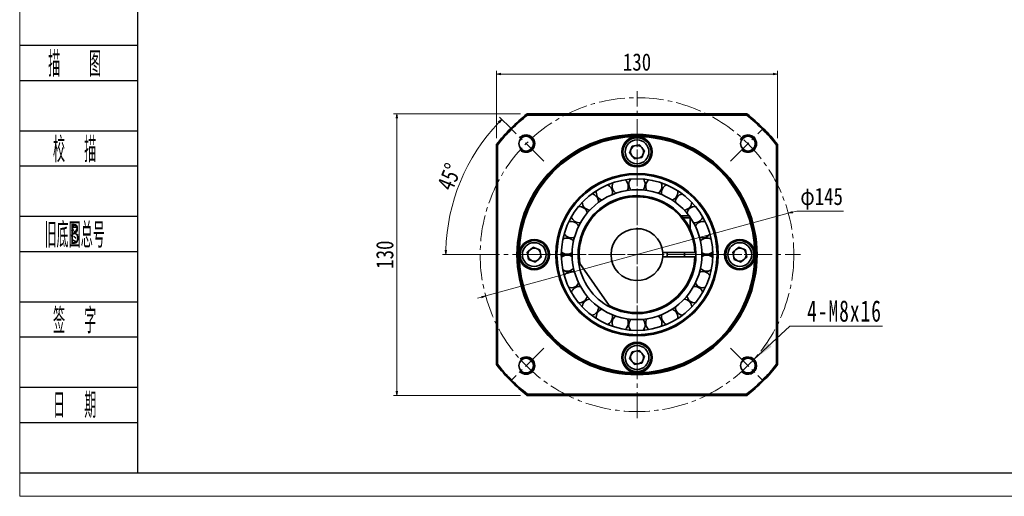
# Model space of a CAD drawing. Header units: millimetres. Extents: x -13 to 906, y 18 to 665.
# Tile 1 of 4: x -9 to 446, y 18 to 239. Entities that reach past the tile are written whole.
import ezdxf
from ezdxf.enums import TextEntityAlignment as Align

# ---------------------------------------------------------------- set-up
doc = ezdxf.new("R2010")
doc.units = ezdxf.units.MM
doc.linetypes.add('点画线', pattern=[18, 12, -2, 2, -2])
doc.layers.add('2细线层', color=4, linetype='Continuous')
doc.layers.add('6文字层', color=3, linetype='Continuous')
for name, color, linetype, lineweight in [('中心线层', 1, '点画线', 18), ('图框_外框线', 7, 'Continuous', 18), ('尺寸线层', 3, 'Continuous', 18), ('粗实线层', 7, 'Continuous', 35)]:
    doc.layers.add(name, color=color, linetype=linetype, lineweight=lineweight)
doc.styles.add('PC_TEXTSTYLE', font='ISOCP.SHX', dxfattribs={"width": 0.707, "bigfont": 'GBCBIG.SHX'})
doc.styles.get("Standard").update_dxf_attribs({"font": 'SimSun.ttf'})
doc.styles.add('宋体', font='SimSun.ttf', dxfattribs={"width": 0.8})
doc.styles.add('标准', font='SimSun.ttf', dxfattribs={"width": 0.667})
doc.dimstyles.new('A水平标注$0', dxfattribs={"dimtxt": 3.5, "dimasz": 2, "dimexe": 1.5, "dimexo": 3, "dimgap": 1.1, "dimtad": 1, "dimtoh": 1, "dimdec": 4, "dimdsep": 46, "dimtxsty": '宋体', "dimblk": 'OPEN', "dimcen": 3, "dimclrd": 3, "dimclre": 3, "dimclrt": 6, "dimadec": 0, "dimazin": 0, "dimtm": 1e-09, "dimtfac": 1, "dimtdec": 4, "dimtix": 1, "dimtmove": 0, "dimatfit": 3, "dimldrblk": 'OPEN', "dimfxl": 0, "dimlwd": 13, "dimlwe": 13, "dimarcsym": 0})
doc.dimstyles.new('D直径标注φ25', dxfattribs={"dimtxt": 3.5, "dimasz": 2, "dimexe": 1, "dimexo": 3, "dimtad": 1, "dimtoh": 1, "dimdec": 1, "dimdsep": 46, "dimtxsty": '宋体', "dimblk": 'OPEN', "dimcen": 3, "dimclrd": 3, "dimclre": 3, "dimclrt": 130, "dimadec": 0, "dimazin": 0, "dimtm": 1e-09, "dimtfac": 1, "dimtdec": 1, "dimtmove": 0, "dimatfit": 0, "dimldrblk": 'OPEN', "dimfxl": 0, "dimlwd": 13, "dimlwe": 13, "dimarcsym": 0})

# ---------------------------------------------------------------- blocks, each defined once
blk = doc.blocks.new('_Open')
at = {"color": 0, "linetype": 'ByBlock', "lineweight": -2}
for p, q in [((-1, 0.17), (0, 0)), ((-1, -0.17), (0, 0)), ((0, 0), (-1, 0))]:
    blk.add_line(p, q, dxfattribs=at)
blk = doc.blocks.new('*D9')
at = {"color": 3, "lineweight": 13, "transparency": 16777216}
for p, q in [((218.34, 188.36), (213.04, 193.66)), ((205.59, 130.11), (186.72, 130.11))]:
    blk.add_line(p, q, dxfattribs=at)
blk.add_arc((276.59, 130.11), 88.37, 136.2968, 178.7032, dxfattribs=at)
at = {"layer": 'Defpoints', "color": 0, "transparency": 16777216}
for p in [(220.46, 186.24), (200.06, 174.3), (233.72, 172.98), (208.59, 130.11), (352.09, 130.11)]:
    blk.add_point(p, dxfattribs=at)
at = {"color": 3, "lineweight": 13, "transparency": 16777216, "xscale": 2, "yscale": 2, "zscale": 2}
for p, rotation in [((214.1, 192.6), 45.6483810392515), ((188.22, 130.11), 269.3516189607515)]:
    blk.add_blockref('_Open', p, dxfattribs=dict(at, rotation=rotation))
at = {"color": 6, "transparency": 16777216, "insert": (189.86, 166.04), "char_height": 8, "attachment_point": 5, "rotation": 67.5, "style": '宋体', "bg_fill": 3, "box_fill_scale": 1.1, "bg_fill_color": 256, "bg_fill_true_color": 13158600, "bg_fill_transparency": 0}
blk.add_mtext('45°', dxfattribs=at)
blk = doc.blocks.new('*D10')
at = {"color": 3, "lineweight": 13, "transparency": 16777216}
for p, q in [((222.78, 195.11), (164.03, 195.11)), ((165.53, 193.11), (165.53, 67.11)), ((222.78, 65.11), (164.03, 65.11))]:
    blk.add_line(p, q, dxfattribs=at)
at = {"layer": 'Defpoints', "color": 0, "transparency": 16777216}
for p in [(225.78, 195.11), (165.53, 65.11), (225.78, 65.11)]:
    blk.add_point(p, dxfattribs=at)
at = {"color": 3, "lineweight": 13, "transparency": 16777216, "xscale": 2, "yscale": 2, "zscale": 2}
for p, rotation in [((165.53, 195.11), 90), ((165.53, 65.11), 270)]:
    blk.add_blockref('_Open', p, dxfattribs=dict(at, rotation=rotation))
at = {"color": 6, "transparency": 16777216, "insert": (160.03, 130.11), "char_height": 8, "attachment_point": 5, "rotation": 90, "style": '宋体', "bg_fill": 3, "box_fill_scale": 1.1, "bg_fill_color": 256, "bg_fill_true_color": 13158600, "bg_fill_transparency": 0}
blk.add_mtext('130', dxfattribs=at)
blk = doc.blocks.new('*X5')
at = {"layer": '尺寸线层', "linetype": 'Continuous'}
blk.add_hatch(color=0, dxfattribs=at).paths.add_polyline_path([(-19.65, -15.26), (-13.19, -7.66), (-11.52, -9.48)], flags=0)
at = {"layer": '尺寸线层', "color": 0, "linetype": 'Continuous'}
blk.add_line((-19.65, -15.26), (-3, 0), dxfattribs=at)
at = {"layer": '尺寸线层', "color": 0}
for p, q in [((-3, 0), (0, 0)), ((0, 0), (39.79, 0)), ((0, 0), (0, 0))]:
    blk.add_line(p, q, dxfattribs=at)
at = {"layer": '尺寸线层', "color": 0, "insert": (4.95, 1.98), "char_height": 9.9, "width": 69.6868, "attachment_point": 7, "line_spacing_factor": 1.15057, "style": '标准'}
blk.add_mtext('\\T1.1;4-M8x16', dxfattribs=at)
blk = doc.blocks.new('*D11')
at = {"layer": 'Defpoints', "color": 0, "transparency": 16777216}
for p in [(346.52, 149.22), (206.65, 111.01)]:
    blk.add_point(p, dxfattribs=at)
at = {"layer": '尺寸线层', "color": 3, "lineweight": 13, "transparency": 16777216}
for p, q in [((348.45, 149.75), (350.38, 150.27)), ((350.38, 150.27), (371.97, 150.27)), ((206.65, 111.01), (346.52, 149.22)), ((204.72, 110.48), (202.79, 109.95))]:
    blk.add_line(p, q, dxfattribs=at)
at = {"layer": '尺寸线层', "color": 3, "lineweight": 13, "transparency": 16777216, "xscale": 2, "yscale": 2, "zscale": 2}
for p, rotation in [((346.52, 149.22), 195.2794252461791), ((206.65, 111.01), 15.27942524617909)]:
    blk.add_blockref('_Open', p, dxfattribs=dict(at, rotation=rotation))
at = {"layer": '尺寸线层', "color": 130, "transparency": 16777216, "insert": (361.93, 155.95), "char_height": 8, "attachment_point": 5, "style": '宋体', "bg_fill": 3, "box_fill_scale": 1.1, "bg_fill_color": 256, "bg_fill_true_color": 13158600, "bg_fill_transparency": 0}
blk.add_mtext('φ145', dxfattribs=at)
blk = doc.blocks.new('*D36')
at = {"color": 3, "lineweight": 13, "transparency": 16777216}
for p, q in [((211.59, 183.92), (211.59, 215.04)), ((341.59, 183.92), (341.59, 215.04)), ((213.59, 213.54), (339.59, 213.54))]:
    blk.add_line(p, q, dxfattribs=at)
at = {"layer": 'Defpoints', "color": 0, "transparency": 16777216}
for p in [(341.59, 213.54), (211.59, 180.92), (341.59, 180.92)]:
    blk.add_point(p, dxfattribs=at)
at = {"color": 3, "lineweight": 13, "transparency": 16777216, "xscale": 2, "yscale": 2, "zscale": 2, "rotation": 180}
blk.add_blockref('_Open', (211.59, 213.54), dxfattribs=at)
at = {"color": 3, "lineweight": 13, "transparency": 16777216, "xscale": 2, "yscale": 2, "zscale": 2}
blk.add_blockref('_Open', (341.59, 213.54), dxfattribs=at)
at = {"color": 6, "transparency": 16777216, "insert": (276.59, 219.04), "char_height": 8, "attachment_point": 5, "style": '宋体', "bg_fill": 3, "box_fill_scale": 1.1, "bg_fill_color": 256, "bg_fill_true_color": 13158600, "bg_fill_transparency": 0}
blk.add_mtext('130', dxfattribs=at)

msp = doc.modelspace()

# ---------------------------------------------------------------- linework, layer by layer
at = {"layer": '2细线层'}
for p, q in [((-8.69539, 226.83878), (45.69192, 226.83878)), ((-8.69539, 210.57714), (45.69192, 210.57714)), ((-8.69539, 187.34622), (45.69192, 187.34622)), ((-8.69539, 171.08458), (45.69192, 171.08458)), ((-8.69539, 147.85366), (45.69192, 147.85366)), ((-8.69539, 131.59202), (45.69192, 131.59202)), ((-8.69539, 108.3611), (45.69192, 108.3611)), ((-8.69539, 92.09945), (45.69192, 92.09945)), ((-8.69539, 68.86853), (45.69192, 68.86853)), ((-8.69539, 52.60689), (45.69192, 52.60689)), ((-8.69539, 29.37597), (45.69192, 29.37597))]:
    msp.add_line(p, q, dxfattribs=at)
at = {"layer": '中心线层'}
for p, q in [((276.58519, 54.61443), (276.58519, 205.61443)), ((201.08519, 130.11443), (352.08519, 130.11443)), ((319.72187, 86.97776), (334.56795, 72.13168))]:
    msp.add_line(p, q, dxfattribs=at)
msp.add_circle((276.58519, 130.11443), 72.5, dxfattribs=at)
at = {"layer": '粗实线层'}
for p, q in [((225.77919, 195.11443), (327.39119, 195.11443)), ((327.21868, 194.61443), (225.9517, 194.61443)), ((211.58519, 79.30843), (211.58519, 180.92044)), ((212.08519, 180.74792), (212.08519, 79.48095)), ((273.17688, 176.99519), (274.34476, 180.25649)), ((274.34476, 180.25649), (277.75306, 180.87573)), ((277.75306, 180.87573), (279.99349, 178.23368)), ((279.99349, 178.23368), (278.82562, 174.97238)), ((341.08519, 79.48095), (341.08519, 180.74792)), ((341.58519, 180.92044), (341.58519, 79.30843)), ((275.41732, 174.35313), (273.17688, 176.99519)), ((278.82562, 174.97238), (275.41732, 174.35313)), ((263.20764, 162.22096), (263.15894, 162.43681)), ((263.52988, 162.033), (263.42518, 162.54612)), ((289.7452, 162.54612), (289.6405, 162.033)), ((290.01144, 162.43681), (289.96274, 162.22096)), ((258.09881, 156.6015), (258.53164, 156.57665)), ((258.29048, 156.30004), (258.77625, 156.295)), ((294.39413, 156.295), (294.8799, 156.30004)), ((294.63874, 156.57665), (295.07157, 156.6015)), ((258.77927, 154.25878), (258.7837, 154.44103)), ((297.04399, 148.11443), (300.08519, 148.11443)), ((301.08519, 147.11443), (297.8822, 147.11443)), ((301.08519, 147.11443), (301.08519, 142.04391)), ((225.82389, 131.28231), (228.46595, 133.52274)), ((228.46595, 133.52274), (231.72725, 132.35487)), ((231.72725, 132.35487), (232.34649, 128.94656)), ((320.82389, 131.28231), (323.46595, 133.52274)), ((323.46595, 133.52274), (326.72725, 132.35487)), ((326.72725, 132.35487), (327.34649, 128.94656)), ((226.44313, 127.874), (225.82389, 131.28231)), ((229.70443, 126.70613), (226.44313, 127.874)), ((232.34649, 128.94656), (229.70443, 126.70613)), ((241.60389, 131.25834), (242.08519, 130.98046)), ((242.08519, 129.24841), (241.60389, 128.97053)), ((242.08519, 130.98046), (242.08519, 129.24841)), ((289.54667, 131.11443), (289.04513, 131.11443)), ((289.04513, 129.11443), (289.54667, 129.11443)), ((303.31649, 131.11443), (289.54667, 131.11443)), ((289.54667, 129.11443), (303.31649, 129.11443)), ((290.58519, 131.11443), (290.58519, 129.11443)), ((298.58519, 131.11443), (298.58519, 129.11443)), ((303.8168, 129.11336), (303.83519, 130.11443)), ((303.83519, 130.11443), (303.81684, 131.11443)), ((311.08519, 130.98046), (311.56649, 131.25834)), ((311.08519, 129.24841), (311.08519, 130.98046)), ((311.56649, 128.97053), (311.08519, 129.24841)), ((321.44313, 127.874), (320.82389, 131.28231)), ((324.70443, 126.70613), (321.44313, 127.874)), ((327.34649, 128.94656), (324.70443, 126.70613)), ((263.70158, 106.67142), (250.14951, 126.02578)), ((258.7837, 105.78784), (258.77927, 105.97009)), ((258.53164, 103.65222), (258.09881, 103.62737)), ((258.77625, 103.93387), (258.29048, 103.92883)), ((294.8799, 103.92883), (294.39413, 103.93387)), ((295.07157, 103.62737), (294.63874, 103.65222)), ((263.15894, 97.79206), (263.20764, 98.00791)), ((263.42518, 97.68275), (263.52988, 98.19587)), ((289.6405, 98.19587), (289.7452, 97.68275)), ((289.96274, 98.00791), (290.01144, 97.79206)), ((273.17688, 81.99519), (274.34476, 85.25649)), ((275.41732, 79.35314), (273.17688, 81.99519)), ((274.34476, 85.25649), (277.75306, 85.87573)), ((277.75306, 85.87573), (279.99349, 83.23368)), ((279.99349, 83.23368), (278.82562, 79.97238)), ((278.82562, 79.97238), (275.41732, 79.35314)), ((327.39119, 65.11443), (225.77919, 65.11443)), ((225.9517, 65.61443), (327.21868, 65.61443))]:
    msp.add_line(p, q, dxfattribs=at)
for points in [[(295.43869, 158.89175), (295.40889, 159.36358), (295.36079, 159.65215)], [(245.29097, 129.81968), (245.29221, 129.84028), (245.29097, 130.40918)], [(245.57062, 129.73307), (245.58519, 130.11443), (245.57712, 130.39845)], [(288.54345, 129.11443), (288.5633, 130.83898), (288.54758, 131.06381)], [(307.59326, 130.39845), (307.58519, 130.11443), (307.59976, 129.73307)], [(307.87941, 130.40918), (307.87817, 130.38859), (307.87941, 129.81968)], [(295.36079, 100.57671), (295.40897, 100.86592), (295.43869, 101.33711)]]:
    msp.add_lwpolyline(points, dxfattribs=at)
for centre, radius in [((276.58519, 130.11443), 55.5), ((276.58519, 130.11443), 55), ((225.31995, 181.37968), 3.4), ((276.58519, 130.11443), 54.5), ((276.58519, 177.61443), 7), ((276.58519, 177.61443), 6.5), ((276.58519, 177.61443), 5.5), ((327.85043, 181.37968), 3.4), ((276.58519, 130.11443), 37.5), ((276.58519, 130.11443), 37), ((276.58519, 130.11443), 35), ((229.08519, 130.11443), 7), ((229.08519, 130.11443), 6.5), ((324.08519, 130.11443), 7), ((324.08519, 130.11443), 6.5), ((229.08519, 130.11443), 5.5), ((324.08519, 130.11443), 5.5), ((276.58519, 82.61443), 7), ((276.58519, 82.61443), 6.5), ((276.58519, 82.61443), 5.5), ((225.31995, 78.84919), 3.4), ((327.85043, 78.84919), 3.4)]:
    msp.add_circle(centre, radius, dxfattribs=at)
for centre, radius, start, end in [((276.58519, 130.11443), 82.5, 128.0122795, 141.9877205), ((276.58519, 130.11443), 82, 128.1324561, 141.8675439), ((276.58519, 130.11443), 82, 38.1324561, 51.8675439), ((276.58519, 130.11443), 82.5, 38.0122795, 51.9877205), ((225.31995, 181.37968), 4, 226.5807738, 135), ((327.85043, 181.37968), 4, 225, 152.3529775), ((276.58519, 177.61443), 3, 160.2975252, 220.2975252), ((276.58519, 177.61443), 3, 100.2975252, 160.2975252), ((276.58519, 177.61443), 3, 40.2975252, 100.2975252), ((276.58519, 177.61443), 3, 340.2975252, 40.2975252), ((276.58519, 177.61443), 3, 220.2975252, 280.2975252), ((276.58519, 177.61443), 3, 280.2975252, 340.2975252), ((268.80743, 161.67004), 3.75, 0, 53.2376179), ((276.58519, 162.61443), 3.75, 140.6085359, 224.3242351), ((276.58519, 162.61443), 3.75, 0, 39.3914641), ((284.36295, 161.67004), 3.75, 126.7623821, 210.4780813), ((276.58519, 130.11443), 30, 36.0622802, 180), ((261.48169, 158.89175), 3.75, 168.3008436, 252.0165428), ((261.48169, 158.89175), 3.75, 360, 67.0837718), ((268.80743, 161.67004), 3.75, 154.4546897, 238.170389), ((268.80743, 161.67004), 3.75, 329.5219187, 360), ((276.58519, 162.61443), 3.75, 315.6757649, 360), ((284.36295, 161.67004), 3.75, 301.829611, 0), ((284.36295, 161.67004), 3.75, 0, 25.5453103), ((291.68869, 158.89175), 3.75, 112.9162282, 196.6319274), ((276.58519, 130.11443), 27.25, 2.1030696, 186.7310259), ((276.58519, 130.11443), 26.75, 2.1423975, 188.7919412), ((255.0337, 154.44103), 3.75, 0, 80.9299256), ((261.48169, 158.89175), 3.75, 343.3680726, 0), ((291.68869, 158.89175), 3.75, 287.9834572, 0), ((298.13668, 154.44103), 3.75, 99.0700744, 182.7857736), ((249.83821, 148.57654), 3.75, 11.0603803, 94.7760795), ((255.0337, 154.44103), 3.75, 182.1469974, 265.8626967), ((298.13668, 154.44103), 3.75, 274.1373033, 357.8530026), ((303.33217, 148.57654), 3.75, 85.2239205, 168.9396197), ((249.83821, 148.57654), 3.75, 195.9931513, 279.7088505), ((276.58519, 130.11443), 30, 180, 35.7019943), ((300.08519, 147.11443), 1, 0, 90), ((303.33217, 148.57654), 3.75, 260.2911495, 344.0068487), ((246.19716, 141.63909), 3.75, 24.9065341, 108.6222333), ((276.58519, 130.11443), 12, 4.7801918, 355.2198082), ((306.97322, 141.63909), 3.75, 71.3777667, 155.0934659), ((244.32215, 134.03188), 3.75, 38.7526879, 122.4683872), ((246.19716, 141.63909), 3.75, 209.8393051, 293.5550044), ((306.97322, 141.63909), 3.75, 246.4449956, 330.1606949), ((308.84823, 134.03188), 3.75, 57.5316128, 141.2473121), ((229.08519, 130.11443), 3, 130.2975252, 190.2975252), ((229.08519, 130.11443), 3, 70.2975252, 130.2975252), ((229.08519, 130.11443), 3, 10.2975252, 70.2975252), ((324.08519, 130.11443), 3, 130.2975252, 190.2975252), ((324.08519, 130.11443), 3, 70.2975252, 130.2975252), ((324.08519, 130.11443), 3, 10.2975252, 70.2975252), ((229.08519, 130.11443), 3, 190.2975252, 250.2975252), ((229.08519, 130.11443), 3, 250.2975252, 310.2975252), ((229.08519, 130.11443), 3, 310.2975252, 10.2975252), ((240.58519, 130.11443), 1.5, 0, 47.2936792), ((240.58519, 130.11443), 1.5, 312.7063208, 360), ((244.32215, 134.03188), 3.75, 223.685459, 307.4011582), ((244.32215, 126.19699), 3.75, 52.5988418, 136.314541), ((276.58519, 130.11443), 26.75, 241.2080588, 357.8576025), ((276.58519, 130.11443), 27.25, 243.2689741, 357.8969304), ((308.84823, 134.03188), 3.75, 232.5988418, 316.314541), ((308.84823, 126.19699), 3.75, 43.685459, 127.4011582), ((312.58519, 130.11443), 1.5, 132.7063208, 180), ((312.58519, 130.11443), 1.5, 180, 227.2936792), ((324.08519, 130.11443), 3, 190.2975252, 250.2975252), ((324.08519, 130.11443), 3, 250.2975252, 310.2975252), ((324.08519, 130.11443), 3, 310.2975252, 10.2975252), ((244.32215, 126.19699), 3.75, 237.5316128, 321.2473121), ((276.58519, 130.11443), 27.25, 187.1907674, 242.8023993), ((308.84823, 126.19699), 3.75, 218.7526879, 302.4683872), ((246.19716, 118.58978), 3.75, 66.4449956, 150.1606949), ((306.97322, 118.58978), 3.75, 29.8393051, 113.5550044), ((246.19716, 118.58978), 3.75, 251.3777667, 335.0934659), ((249.83821, 111.65233), 3.75, 80.2911495, 164.0068487), ((303.33217, 111.65233), 3.75, 15.9931513, 99.7088505), ((306.97322, 118.58978), 3.75, 204.9065341, 288.6222333), ((249.83821, 111.65233), 3.75, 265.2239205, 348.9396197), ((255.0337, 105.78783), 3.75, 94.1373033, 177.8530026), ((298.13668, 105.78783), 3.75, 2.1469974, 85.8626967), ((303.33217, 111.65233), 3.75, 191.0603803, 274.7760795), ((255.0337, 105.78783), 3.75, 279.0700744, 0), ((261.48169, 101.33711), 3.75, 107.9834572, 191.6991564), ((291.68869, 101.33711), 3.75, 0, 72.0165428), ((298.13668, 105.78783), 3.75, 177.3676263, 260.9299256), ((261.48169, 101.33711), 3.75, 292.9162282, 0), ((268.80743, 98.55882), 3.75, 121.829611, 205.5453103), ((261.48169, 101.33711), 3.75, 0, 16.6319274), ((268.80743, 98.55882), 3.75, 0, 30.4780813), ((276.58519, 97.61443), 3.75, 135.6757649, 219.3914641), ((276.58519, 97.61443), 3.75, 0, 44.3242351), ((284.36295, 98.55882), 3.75, 149.5219187, 233.2376179), ((284.36295, 98.55882), 3.75, 0, 58.170389), ((291.68869, 101.33711), 3.75, 163.3680726, 247.0837718), ((268.80743, 98.55882), 3.75, 306.7623821, 0), ((276.58519, 97.61443), 3.75, 320.6085359, 360), ((284.36295, 98.55882), 3.75, 334.4546897, 360), ((225.31995, 78.84919), 4, 225, 133.4192262), ((276.58519, 82.61443), 3, 160.2975252, 220.2975252), ((276.58519, 82.61443), 3, 100.2975252, 160.2975252), ((276.58519, 82.61443), 3, 40.2975252, 100.2975252), ((276.58519, 82.61443), 3, 340.2975252, 40.2975252), ((327.85043, 78.84919), 4, 223.4192262, 135), ((276.58519, 130.11443), 82.5, 218.0122795, 231.9877205), ((276.58519, 130.11443), 82, 218.1324561, 231.8675439), ((276.58519, 82.61443), 3, 220.2975252, 280.2975252), ((276.58519, 82.61443), 3, 280.2975252, 340.2975252), ((276.58519, 130.11443), 82, 308.1324561, 321.8675439), ((276.58519, 130.11443), 82.5, 308.0122795, 321.9877205)]:
    msp.add_arc(centre, radius, start, end, dxfattribs=at)
for points in [[(225.77919, 195.11443), (225.9517, 194.61443)], [(327.39119, 195.11443), (327.21868, 194.61443)], [(211.58519, 180.92044), (212.08519, 180.74792)], [(341.08519, 180.74792), (341.58519, 180.92044)], [(289.04513, 131.11443), (288.54345, 131.11443)], [(288.54345, 129.11443), (289.04513, 129.11443)], [(303.81684, 131.11443), (303.31649, 131.11443)], [(303.31649, 129.11443), (303.81684, 129.11443)], [(249.52302, 126.9205), (250.14951, 126.02578)], [(263.70158, 106.67142), (264.32807, 105.7767)], [(211.58519, 79.30843), (212.08519, 79.48095)], [(341.08519, 79.48095), (341.58519, 79.30843)], [(225.9517, 65.61443), (225.77919, 65.11443)], [(327.21868, 65.61443), (327.39119, 65.11443)]]:
    msp.add_open_spline(points, degree=1, dxfattribs=at)

# ---------------------------------------------------------------- block references
at = {"layer": '尺寸线层'}
msp.add_blockref('*X5', (350.25468, 97.01103), dxfattribs=at)

# ---------------------------------------------------------------- texts
at = {"layer": '6文字层', "color": 3, "style": 'PC_TEXTSTYLE'}
for s, width, p in [('描   图', 0.6667, (16.65327, 218.70796)), ('校  描', 0.667, (16.65327, 179.2154)), ('旧底图总号', 0.667, (16.65327, 139.72284)), ('签  字', 0.667, (16.65327, 100.23027)), ('日  期', 0.667, (16.66776, 60.96957))]:
    msp.add_text(s, height=11.61546, dxfattribs=dict(at, width=width)).set_placement(p, align=Align.MIDDLE)
at = {"layer": '6文字层', "width": 0.707}
msp.add_text('B', height=9.29237, dxfattribs=at).set_placement((16.65327, 139.72284), align=Align.MIDDLE)

# ---------------------------------------------------------------- next in the draw order: dimensions: what is measured, and where the dimension line sits
dim = msp.add_angular_dim_2l(base=(200.0551, 174.2991), line1=((208.58519, 130.11443), (352.08519, 130.11443)), line2=((220.46194, 186.23768), (233.72423, 172.9754)), dimstyle='A水平标注$0', override={"dimtxt": 8, "dimgap": 1.5, "dimblk": 'Open', "dimtfill": 1, "dimtfillclr": 256})
dim.commit()
dim.dimension.update_dxf_attribs({"geometry": '*D9', "text_midpoint": (189.86123, 166.03667)})

# ---------------------------------------------------------------- next in the draw order: linework, layer by layer
at = {"layer": '中心线层'}
msp.add_line((319.72187, 173.25111), (334.56795, 188.09719), dxfattribs=at)

# ---------------------------------------------------------------- next in the draw order: dimensions: what is measured, and where the dimension line sits
dim = msp.add_linear_dim(base=(165.53215, 65.11443), p1=(225.77919, 195.11443), p2=(225.77919, 65.11443), angle=270, dimstyle='A水平标注$0', override={"dimtxt": 8, "dimgap": 1.5, "dimblk": 'Open', "dimtfill": 1, "dimtfillclr": 256})
dim.commit()
dim.dimension.update_dxf_attribs({"geometry": '*D10', "text_midpoint": (165.53215, 130.11443), "dimtype": 160})

# ---------------------------------------------------------------- next in the draw order: linework, layer by layer
for p, q in [((233.44851, 173.25111), (218.60243, 188.09719)), ((233.44851, 86.97776), (218.60243, 72.13168))]:
    msp.add_line(p, q, dxfattribs=at)

# ---------------------------------------------------------------- next in the draw order: dimensions: what is measured, and where the dimension line sits
at = {"layer": '尺寸线层'}
dim = msp.add_diameter_dim_2p(p1=(206.64791, 111.00875), p2=(346.52247, 149.22012), dimstyle='D直径标注φ25', override={"dimtxt": 8, "dimgap": 1.5, "dimpost": 'φ<>'}, dxfattribs=at)
dim.commit()
dim.dimension.update_dxf_attribs({"geometry": '*D11', "text_midpoint": (361.928, 150.27422), "dimtype": 163})

# ---------------------------------------------------------------- next in the draw order: linework, layer by layer
at = {"layer": '中心线层'}
for p, q in [((276.58519, 75.71443), (276.58519, 184.51443)), ((222.18519, 130.11443), (330.98519, 130.11443))]:
    msp.add_line(p, q, dxfattribs=at)
at = {"layer": '图框_外框线', "color": 3}
msp.add_lwpolyline([(-8.76093, 18.4854), (906.04697, 18.4854), (906.04697, 665.38528), (-8.76093, 665.38528)], close=True, dxfattribs=at)
at = {"layer": '图框_外框线', "color": 3, "lineweight": 25}
msp.add_lwpolyline([(45.69192, 29.37597), (895.1564, 29.37597), (895.1564, 654.49471), (45.69192, 654.49471)], close=True, dxfattribs=at)

# ---------------------------------------------------------------- next in the draw order: dimensions: what is measured, and where the dimension line sits
dim = msp.add_linear_dim(base=(341.58519, 213.53558), p1=(211.58519, 180.92044), p2=(341.58519, 180.92044), dimstyle='A水平标注$0', override={"dimtxt": 8, "dimgap": 1.5, "dimblk": 'Open', "dimtfill": 1, "dimtfillclr": 256})
dim.commit()
dim.dimension.update_dxf_attribs({"geometry": '*D36', "text_midpoint": (276.58519, 219.03558)})

doc.saveas('drawing.dxf')
